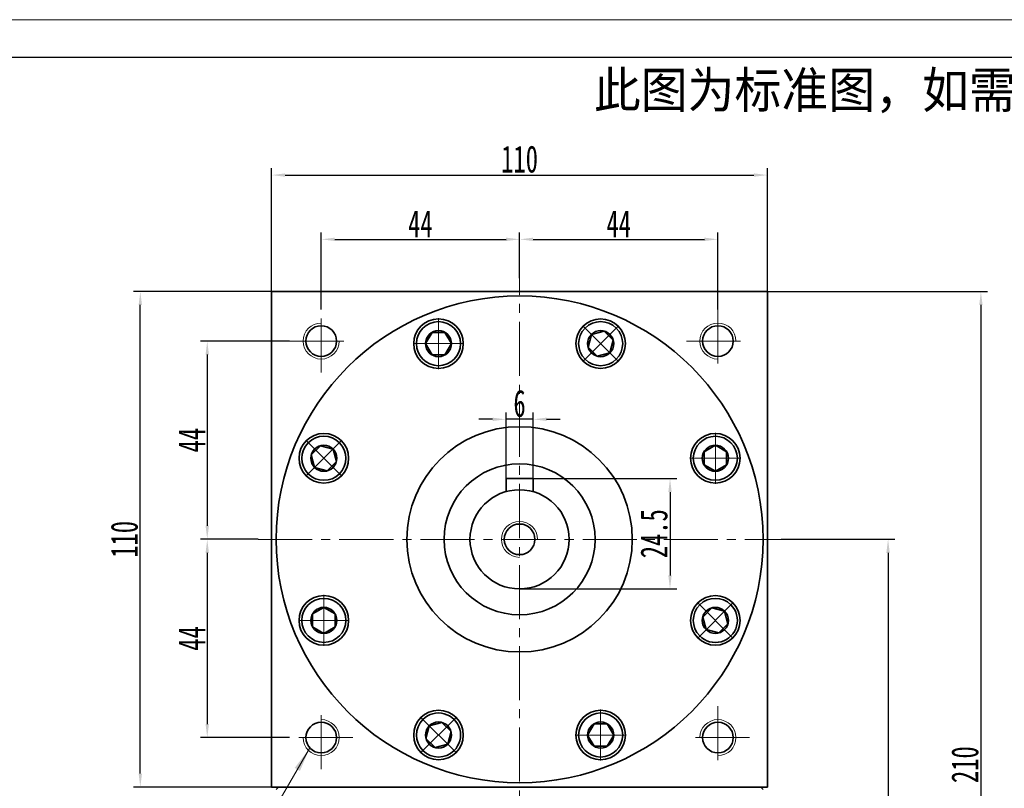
# Model space of a CAD drawing. Header units: millimetres. Extents: x 3 to 708, y 73 to 569.
# Tile 5 of 6: x 339 to 557, y 399 to 569. Entities that reach past the tile are written whole.
import ezdxf

# ---------------------------------------------------------------- set-up
doc = ezdxf.new("R2010")
doc.units = ezdxf.units.MM
doc.set_wipeout_variables(frame=1)
doc.header["$PDSIZE"] = -5
doc.linetypes.add('点画线', pattern=[18, 12, -2, 2, -2])
doc.layers.get('0').update_dxf_attribs({"lineweight": 35})
doc.layers.add('6文字层', color=3, linetype='Continuous')
for name, color, linetype, lineweight in [('中心线层', 1, '点画线', 18), ('图框_外框线', 7, 'Continuous', 18), ('尺寸线层', 3, 'Continuous', 18), ('粗实线层', 7, 'Continuous', 35)]:
    doc.layers.add(name, color=color, linetype=linetype, lineweight=lineweight)
doc.styles.add('标准', font='txt', dxfattribs={"width": 0.667})
doc.dimstyles.new('a4-1-1', dxfattribs={"dimtxt": 3, "dimasz": 3, "dimexe": 1.5, "dimexo": 0, "dimgap": 0.5, "dimtad": 1, "dimdec": 3, "dimdsep": 46, "dimtxsty": '标准', "dimblk": '_CAXARROW', "dimcen": 0, "dimdle": 4, "dimazin": 2, "dimtfac": 0.707107, "dimtdec": 3, "dimtix": 1, "dimtmove": 2, "dimatfit": 3, "dimfxl": 0, "dimfrac": 2, "dimtolj": 1, "dimtzin": 0, "dimarcsym": 0})

# ---------------------------------------------------------------- blocks, each defined once
blk = doc.blocks.new('_CAXARROW')
blk.add_hatch(color=0).paths.add_polyline_path([(0, 0), (-1, 0.125), (-1, -0.125)], flags=0)
blk = doc.blocks.new('*X13')
at = {"layer": 'Defpoints', "color": 0}
for p in [(504.58, 534.79), (394.58, 508.96), (504.58, 508.96)]:
    blk.add_point(p, dxfattribs=at)
at = {"layer": '尺寸线层', "color": 0, "linetype": 'Continuous', "lineweight": -2}
for p, q in [((394.58, 508.96), (394.58, 536.29)), ((504.58, 508.96), (504.58, 536.29)), ((397.58, 534.79), (501.58, 534.79))]:
    blk.add_line(p, q, dxfattribs=at)
at = {"layer": '尺寸线层', "color": 0, "lineweight": -2, "xscale": 3, "yscale": 3, "zscale": 3, "rotation": 180}
blk.add_blockref('_CAXARROW', (394.58, 534.79), dxfattribs=at)
at = {"layer": '尺寸线层', "color": 0, "lineweight": -2, "xscale": 3, "yscale": 3, "zscale": 3}
blk.add_blockref('_CAXARROW', (504.58, 534.79), dxfattribs=at)
at = {"layer": '尺寸线层', "color": 0, "insert": (449.58, 538.31), "char_height": 6, "attachment_point": 5, "style": '标准'}
blk.add_mtext('\\A1;110', dxfattribs=at)
blk = doc.blocks.new('*X14')
at = {"layer": 'Defpoints', "color": 0}
for p in [(365.45, 508.96), (394.58, 508.96), (394.58, 398.96)]:
    blk.add_point(p, dxfattribs=at)
at = {"layer": '尺寸线层', "color": 0, "linetype": 'Continuous', "lineweight": -2}
for p, q in [((394.58, 508.96), (363.95, 508.96)), ((365.45, 401.96), (365.45, 505.96)), ((394.58, 398.96), (363.95, 398.96))]:
    blk.add_line(p, q, dxfattribs=at)
at = {"layer": '尺寸线层', "color": 0, "lineweight": -2, "xscale": 3, "yscale": 3, "zscale": 3}
for p, rotation in [((365.45, 508.96), 90), ((365.45, 398.96), 270)]:
    blk.add_blockref('_CAXARROW', p, dxfattribs=dict(at, rotation=rotation))
at = {"layer": '尺寸线层', "color": 0, "insert": (361.93, 453.96), "char_height": 6, "attachment_point": 5, "rotation": 90, "style": '标准'}
blk.add_mtext('\\A1;110', dxfattribs=at)
blk = doc.blocks.new('*X15')
at = {"layer": 'Defpoints', "color": 0}
for p in [(398.58, 497.96), (380.3, 453.96), (391.58, 453.96)]:
    blk.add_point(p, dxfattribs=at)
at = {"layer": '尺寸线层', "color": 0, "linetype": 'Continuous', "lineweight": -2}
for p, q in [((398.58, 497.96), (378.8, 497.96)), ((380.3, 494.96), (380.3, 456.96)), ((391.58, 453.96), (378.8, 453.96))]:
    blk.add_line(p, q, dxfattribs=at)
at = {"layer": '尺寸线层', "color": 0, "lineweight": -2, "xscale": 3, "yscale": 3, "zscale": 3}
for p, rotation in [((380.3, 497.96), 90), ((380.3, 453.96), 270)]:
    blk.add_blockref('_CAXARROW', p, dxfattribs=dict(at, rotation=rotation))
at = {"layer": '尺寸线层', "color": 0, "insert": (376.84, 475.96), "char_height": 6, "attachment_point": 5, "rotation": 90, "style": '标准'}
blk.add_mtext('\\A1;44', dxfattribs=at)
blk = doc.blocks.new('*X16')
at = {"layer": 'Defpoints', "color": 0}
for p in [(391.58, 453.96), (380.3, 409.96), (398.58, 409.96)]:
    blk.add_point(p, dxfattribs=at)
at = {"layer": '尺寸线层', "color": 0, "linetype": 'Continuous', "lineweight": -2}
for p, q in [((391.58, 453.96), (378.8, 453.96)), ((380.3, 450.96), (380.3, 412.96)), ((398.58, 409.96), (378.8, 409.96))]:
    blk.add_line(p, q, dxfattribs=at)
at = {"layer": '尺寸线层', "color": 0, "lineweight": -2, "xscale": 3, "yscale": 3, "zscale": 3}
for p, rotation in [((380.3, 453.96), 90), ((380.3, 409.96), 270)]:
    blk.add_blockref('_CAXARROW', p, dxfattribs=dict(at, rotation=rotation))
at = {"layer": '尺寸线层', "color": 0, "insert": (376.84, 431.96), "char_height": 6, "attachment_point": 5, "rotation": 90, "style": '标准'}
blk.add_mtext('\\A1;44', dxfattribs=at)
blk = doc.blocks.new('*X17')
at = {"layer": 'Defpoints', "color": 0}
for p in [(449.58, 520.53), (449.58, 511.95), (405.58, 504.96)]:
    blk.add_point(p, dxfattribs=at)
at = {"layer": '尺寸线层', "color": 0, "linetype": 'Continuous', "lineweight": -2}
for p, q in [((405.58, 504.96), (405.58, 522.03)), ((449.58, 511.95), (449.58, 522.03)), ((408.58, 520.53), (446.58, 520.53))]:
    blk.add_line(p, q, dxfattribs=at)
at = {"layer": '尺寸线层', "color": 0, "lineweight": -2, "xscale": 3, "yscale": 3, "zscale": 3, "rotation": 180}
blk.add_blockref('_CAXARROW', (405.58, 520.53), dxfattribs=at)
at = {"layer": '尺寸线层', "color": 0, "lineweight": -2, "xscale": 3, "yscale": 3, "zscale": 3}
blk.add_blockref('_CAXARROW', (449.58, 520.53), dxfattribs=at)
at = {"layer": '尺寸线层', "color": 0, "insert": (427.58, 524), "char_height": 6, "attachment_point": 5, "style": '标准'}
blk.add_mtext('\\A1;44', dxfattribs=at)
blk = doc.blocks.new('*X18')
at = {"layer": 'Defpoints', "color": 0}
for p in [(493.58, 520.53), (449.58, 511.95), (493.58, 504.96)]:
    blk.add_point(p, dxfattribs=at)
at = {"layer": '尺寸线层', "color": 0, "linetype": 'Continuous', "lineweight": -2}
for p, q in [((449.58, 511.95), (449.58, 522.03)), ((493.58, 504.96), (493.58, 522.03)), ((452.58, 520.53), (490.58, 520.53))]:
    blk.add_line(p, q, dxfattribs=at)
at = {"layer": '尺寸线层', "color": 0, "lineweight": -2, "xscale": 3, "yscale": 3, "zscale": 3, "rotation": 180}
blk.add_blockref('_CAXARROW', (449.58, 520.53), dxfattribs=at)
at = {"layer": '尺寸线层', "color": 0, "lineweight": -2, "xscale": 3, "yscale": 3, "zscale": 3}
blk.add_blockref('_CAXARROW', (493.58, 520.53), dxfattribs=at)
at = {"layer": '尺寸线层', "color": 0, "insert": (471.58, 524), "char_height": 6, "attachment_point": 5, "style": '标准'}
blk.add_mtext('\\A1;44', dxfattribs=at)
blk = doc.blocks.new('*X19')
at = {"layer": 'Defpoints', "color": 0}
for p in [(507.58, 453.96), (459.58, 298.96), (531.32, 298.96)]:
    blk.add_point(p, dxfattribs=at)
at = {"layer": '尺寸线层', "color": 0, "linetype": 'Continuous', "lineweight": -2}
for p, q in [((507.58, 453.96), (532.82, 453.96)), ((531.32, 450.96), (531.32, 301.96)), ((459.58, 298.96), (532.82, 298.96))]:
    blk.add_line(p, q, dxfattribs=at)
at = {"layer": '尺寸线层', "color": 0, "lineweight": -2, "xscale": 3, "yscale": 3, "zscale": 3}
for p, rotation in [((531.32, 453.96), 90), ((531.32, 298.96), 270)]:
    blk.add_blockref('_CAXARROW', p, dxfattribs=dict(at, rotation=rotation))
at = {"layer": '尺寸线层', "color": 0, "insert": (527.8, 376.46), "char_height": 6, "attachment_point": 5, "rotation": 90, "style": '标准'}
blk.add_mtext('\\A1;155', dxfattribs=at)
blk = doc.blocks.new('*X20')
at = {"layer": 'Defpoints', "color": 0}
for p in [(504.58, 508.96), (459.58, 298.96), (551.91, 298.96)]:
    blk.add_point(p, dxfattribs=at)
at = {"layer": '尺寸线层', "color": 0, "linetype": 'Continuous', "lineweight": -2}
for p, q in [((504.58, 508.96), (553.41, 508.96)), ((551.91, 505.96), (551.91, 301.96)), ((459.58, 298.96), (553.41, 298.96))]:
    blk.add_line(p, q, dxfattribs=at)
at = {"layer": '尺寸线层', "color": 0, "lineweight": -2, "xscale": 3, "yscale": 3, "zscale": 3}
for p, rotation in [((551.91, 508.96), 90), ((551.91, 298.96), 270)]:
    blk.add_blockref('_CAXARROW', p, dxfattribs=dict(at, rotation=rotation))
at = {"layer": '尺寸线层', "color": 0, "insert": (548.39, 403.96), "char_height": 6, "attachment_point": 5, "rotation": 90, "style": '标准'}
blk.add_mtext('\\A1;210', dxfattribs=at)
blk = doc.blocks.new('*X21')
at = {"layer": '中心线层', "linetype": '点画线', "lineweight": 18}
for p, q in [((0, -5.64), (0, 5.64)), ((-5.64, 0), (5.64, 0))]:
    blk.add_line(p, q, dxfattribs=at)
at = {"layer": '粗实线层'}
for p, q in [((-2.89, 0), (-1.44, 2.5)), ((-1.44, 2.5), (1.44, 2.5)), ((2.89, 0), (1.44, 2.5)), ((2.89, 0), (1.44, 2.5)), ((-2.89, 0), (-1.44, -2.5)), ((2.89, 0), (1.44, -2.5)), ((-1.44, -2.5), (1.44, -2.5))]:
    blk.add_line(p, q, dxfattribs=at)
blk.add_circle((0, 0), 2.89, dxfattribs=at)
for start, end in [(0, 180), (180, 360)]:
    blk.add_arc((0, 0), 4.89, start, end, dxfattribs=at)
blk = doc.blocks.new('*X22')
at = {"layer": 'Defpoints', "color": 0}
for p in [(452.58, 467.46), (449.58, 442.96), (482.95, 442.96)]:
    blk.add_point(p, dxfattribs=at)
at = {"layer": '尺寸线层', "color": 0, "linetype": 'Continuous', "lineweight": -2}
for p, q in [((452.58, 467.46), (484.45, 467.46)), ((482.95, 464.46), (482.95, 445.96)), ((449.58, 442.96), (484.45, 442.96))]:
    blk.add_line(p, q, dxfattribs=at)
at = {"layer": '尺寸线层', "color": 0, "lineweight": -2, "xscale": 3, "yscale": 3, "zscale": 3}
for p, rotation in [((482.95, 467.46), 90), ((482.95, 442.96), 270)]:
    blk.add_blockref('_CAXARROW', p, dxfattribs=dict(at, rotation=rotation))
at = {"layer": '尺寸线层', "color": 0, "insert": (479.43, 455.21), "char_height": 6, "attachment_point": 5, "rotation": 90, "style": '标准'}
blk.add_mtext('\\A1;24.5', dxfattribs=at)
blk = doc.blocks.new('*X23')
at = {"layer": 'Defpoints', "color": 0}
for p in [(446.58, 480.59), (446.58, 467.46), (452.58, 467.46)]:
    blk.add_point(p, dxfattribs=at)
at = {"layer": '尺寸线层', "color": 0, "linetype": 'Continuous', "lineweight": -2}
for p, q in [((443.58, 480.59), (440.58, 480.59)), ((446.58, 467.46), (446.58, 482.09)), ((452.58, 480.59), (446.58, 480.59)), ((452.58, 467.46), (452.58, 482.09)), ((455.58, 480.59), (458.58, 480.59))]:
    blk.add_line(p, q, dxfattribs=at)
at = {"layer": '尺寸线层', "color": 0, "lineweight": -2, "xscale": 3, "yscale": 3, "zscale": 3}
blk.add_blockref('_CAXARROW', (446.58, 480.59), dxfattribs=at)
at = {"layer": '尺寸线层', "color": 0, "lineweight": -2, "xscale": 3, "yscale": 3, "zscale": 3, "rotation": 180}
blk.add_blockref('_CAXARROW', (452.58, 480.59), dxfattribs=at)
at = {"layer": '尺寸线层', "color": 0, "insert": (449.58, 484.09), "char_height": 6, "attachment_point": 5, "style": '标准'}
blk.add_mtext('\\A1;6', dxfattribs=at)
blk = doc.blocks.new('*X42')
at = {"layer": '尺寸线层', "linetype": 'Continuous'}
blk.add_hatch(color=0, dxfattribs=at).paths.add_polyline_path([(26.13, 35.68), (24, 30.67), (22.84, 31.35)], flags=0)
at = {"layer": '尺寸线层', "color": 0, "linetype": 'Continuous'}
blk.add_line((26.13, 35.68), (5.4, 0), dxfattribs=at)
at = {"layer": '尺寸线层', "color": 0}
for p, q in [((0, 12.11), (-21.83, 12.11)), ((0, 0), (0, 12.11)), ((0, 0), (-21.83, 0)), ((5.4, 0), (0, 0))]:
    blk.add_line(p, q, dxfattribs=at)
at = {"layer": '尺寸线层', "color": 0, "insert": (-2.7, 1.08), "char_height": 5.4, "width": 36.2438, "attachment_point": 9, "line_spacing_factor": 1.15057, "style": '标准'}
blk.add_mtext('\\T1.1;4-M8x16\\P6个面', dxfattribs=at)
blk = doc.blocks.new('提示字样')
at = {"layer": '6文字层', "insert": (1.21, 11.52), "char_height": 10, "width": 317.6795, "attachment_point": 1}
blk.add_mtext('{\\C1;此图为标准图，如需改动尺寸请联系销售经理。}', dxfattribs=at)

msp = doc.modelspace()

# ---------------------------------------------------------------- linework, layer by layer
at = {"layer": '中心线层'}
for p, q in [((449.5833, 292.239), (449.5833, 511.954)), ((405.5833, 490.9588), (405.5833, 504.9588)), ((493.5833, 504.9588), (493.5833, 490.9588)), ((398.5833, 497.9588), (412.5833, 497.9588)), ((486.5833, 497.9588), (500.5833, 497.9588)), ((391.5833, 453.9588), (507.5833, 453.9588)), ((405.5833, 402.9588), (405.5833, 416.9588)), ((493.5833, 416.9588), (493.5833, 402.9588)), ((412.5833, 409.9588), (398.5833, 409.9588)), ((500.5833, 409.9588), (486.5833, 409.9588))]:
    msp.add_line(p, q, dxfattribs=at)
at = {"layer": '粗实线层'}
for p, q in [((452.5833, 467.4588), (446.5833, 467.4588)), ((446.5833, 467.4588), (446.5833, 464.5419)), ((452.5833, 467.4588), (452.5833, 464.5419)), ((396.0833, 398.9588), (395.5833, 398.4588)), ((503.0833, 398.9588), (503.5833, 398.4588))]:
    msp.add_line(p, q, dxfattribs=at)
for points in [[(394.5833, 398.9588), (394.5833, 508.9588)], [(394.5833, 508.3588), (394.5833, 508.9588), (504.5833, 508.9588), (504.5833, 508.3588)], [(504.5833, 398.9588), (504.5833, 508.9588)], [(504.5833, 398.9588), (394.5833, 398.9588)]]:
    msp.add_lwpolyline(points, dxfattribs=at)
for centre, radius in [((449.5833, 453.9588), 54), ((431.5972, 497.3812), 5.5), ((467.5694, 497.3812), 5.5), ((405.5833, 497.9588), 3.4), ((493.5833, 497.9588), 3.4), ((449.5833, 453.9588), 25), ((406.1609, 471.945), 5.5), ((493.0056, 471.945), 5.5), ((449.5833, 453.9588), 16.75), ((449.5833, 453.9588), 11), ((449.5833, 453.9588), 3.4), ((406.1609, 435.9727), 5.5), ((493.0056, 435.9727), 5.5), ((431.5972, 410.5365), 5.5), ((467.5694, 410.5365), 5.5), ((405.5833, 409.9588), 3.4), ((493.5833, 409.9588), 3.4)]:
    msp.add_circle(centre, radius, dxfattribs=at)
at = {"layer": '粗实线层', "lineweight": 18}
for centre, start, end in [((405.5833, 497.9588), 90, 360), ((493.5833, 497.9588), 0, 270), ((449.5833, 453.9588), 0, 270), ((405.5833, 409.9588), 180, 90), ((493.5833, 409.9588), 270, 180)]:
    msp.add_arc(centre, 4, start, end, dxfattribs=at)

# ---------------------------------------------------------------- block references
at = {"layer": '尺寸线层'}
msp.add_blockref('*X42', (376.8671, 371.893), dxfattribs=at)
at = {"layer": '粗实线层', "xscale": 0.8, "yscale": 0.8, "zscale": 0.8}
msp.add_blockref('提示字样', (465.0832, 548.4634), dxfattribs=at)

# ---------------------------------------------------------------- dimensions: what is measured, and where the dimension line sits
at = {"layer": '尺寸线层'}
for base, p1, p2, picture, middle in [((504.5833, 534.7889), (394.5833, 508.9588), (504.5833, 508.9588), '*X13', (449.5833, 538.306)), ((449.5833, 520.5329), (405.5833, 504.9588), (449.5833, 511.954), '*X17', (427.5833, 523.9986)), ((493.5833, 520.5329), (449.5833, 511.954), (493.5833, 504.9588), '*X18', (471.5833, 523.9986)), ((446.5833, 480.5922), (452.5833, 467.4588), (446.5833, 467.4588), '*X23', (449.5833, 484.0922))]:
    dim = msp.add_linear_dim(base=base, p1=p1, p2=p2, dimstyle='a4-1-1', override={"dimtxt": 6, "dimsah": 1, "dimtfill": 1, "dimtzin": 0}, dxfattribs=at)
    dim.commit()
    dim.dimension.update_dxf_attribs({"geometry": picture, "text_midpoint": middle})
for base, p1, p2, angle, picture, middle in [((365.4521, 508.9588), (394.5833, 398.9588), (394.5833, 508.9588), 90, '*X14', (361.935, 453.9588)), ((551.9079, 298.9588), (504.5833, 508.9588), (459.5833, 298.9588), 270, '*X20', (548.3907, 403.9588)), ((380.3021, 453.9588), (398.5833, 497.9588), (391.5833, 453.9588), 270, '*X15', (376.8364, 475.9588)), ((482.952, 442.9588), (452.5833, 467.4588), (449.5833, 442.9588), 270, '*X22', (479.4349, 455.2088)), ((380.3021, 409.9588), (391.5833, 453.9588), (398.5833, 409.9588), 270, '*X16', (376.8364, 431.9588)), ((531.3171, 298.9588), (507.5833, 453.9588), (459.5833, 298.9588), 270, '*X19', (527.7999, 376.4588))]:
    dim = msp.add_linear_dim(base=base, p1=p1, p2=p2, angle=angle, dimstyle='a4-1-1', override={"dimtxt": 6, "dimsah": 1, "dimtfill": 1, "dimtzin": 0}, dxfattribs=at)
    dim.commit()
    dim.dimension.update_dxf_attribs({"geometry": picture, "text_midpoint": middle})

# ---------------------------------------------------------------- next in the draw order: wipeouts: each hides what was drawn before it
for points in [[(436.4872, 497.3812), (436.4871, 497.4087), (436.4869, 497.4361), (436.4865, 497.4636), (436.4859, 497.4911), (436.4852, 497.5185), (436.4844, 497.546), (436.4834, 497.5735), (436.4822, 497.6009), (436.4809, 497.6284), (436.4794, 497.6558), (436.4778, 497.6832), (436.4761, 497.7107), (436.4741, 497.7381), (436.472, 497.7655), (436.4698, 497.7928), (436.4674, 497.8202), (436.4649, 497.8476), (436.4622, 497.8749), (436.4593, 497.9022), (436.4563, 497.9296), (436.4532, 497.9569), (436.4498, 497.9841), (436.4464, 498.0114), (436.4428, 498.0386), (436.439, 498.0658), (436.4351, 498.093), (436.431, 498.1202), (436.4268, 498.1474), (436.4224, 498.1745), (436.4179, 498.2016), (436.4179, 498.2016), (436.3743, 498.4259), (436.3202, 498.648), (436.2559, 498.8673), (436.1813, 499.0833), (436.0968, 499.2957), (436.0024, 499.5038), (435.8985, 499.7073), (435.7851, 499.9058), (435.6625, 500.0987), (435.5311, 500.2857), (435.3911, 500.4663), (435.2428, 500.6402), (435.0866, 500.807), (434.9227, 500.9663), (434.7516, 501.1178), (434.5735, 501.2611), (434.389, 501.3959), (434.1984, 501.5219), (434.002, 501.639), (433.8005, 501.7467), (433.5941, 501.8449), (433.3834, 501.9333), (433.1687, 502.0118), (432.9506, 502.0801), (432.7296, 502.1383), (432.5061, 502.186), (432.2806, 502.2232), (432.0536, 502.2498), (431.8256, 502.2658), (431.5972, 502.2712), (431.5972, 502.2712), (431.3687, 502.2658), (431.1407, 502.2498), (430.9137, 502.2232), (430.6882, 502.186), (430.4647, 502.1383), (430.2437, 502.0801), (430.0256, 502.0118), (429.811, 501.9333), (429.6002, 501.8449), (429.3939, 501.7467), (429.1923, 501.639), (428.996, 501.5219), (428.8053, 501.3959), (428.6208, 501.2611), (428.4428, 501.1178), (428.2716, 500.9663), (428.1078, 500.807), (427.9515, 500.6402), (427.8032, 500.4663), (427.6632, 500.2857), (427.5318, 500.0987), (427.4093, 499.9058), (427.2959, 499.7073), (427.1919, 499.5038), (427.0975, 499.2957), (427.013, 499.0833), (426.9385, 498.8673), (426.8741, 498.648), (426.8201, 498.4259), (426.7765, 498.2016), (426.7765, 498.2016), (426.7719, 498.1745), (426.7676, 498.1474), (426.7633, 498.1202), (426.7593, 498.093), (426.7553, 498.0658), (426.7516, 498.0386), (426.7479, 498.0114), (426.7445, 497.9841), (426.7412, 497.9569), (426.738, 497.9296), (426.735, 497.9022), (426.7322, 497.8749), (426.7295, 497.8476), (426.7269, 497.8202), (426.7245, 497.7928), (426.7223, 497.7655), (426.7202, 497.7381), (426.7183, 497.7107), (426.7165, 497.6832), (426.7149, 497.6558), (426.7134, 497.6284), (426.7121, 497.6009), (426.7109, 497.5735), (426.7099, 497.546), (426.7091, 497.5185), (426.7084, 497.4911), (426.7079, 497.4636), (426.7075, 497.4361), (426.7072, 497.4087), (426.7072, 497.3812), (426.7072, 497.3812), (426.7139, 497.1253), (426.734, 496.87), (426.7674, 496.6162), (426.814, 496.3645), (426.8738, 496.1156), (426.9465, 495.8701), (427.032, 495.6288), (427.1299, 495.3922), (427.2401, 495.1612), (427.3623, 494.9362), (427.4961, 494.7179), (427.6411, 494.5069), (427.7969, 494.3038), (427.9632, 494.1091), (428.1394, 493.9234), (428.3251, 493.7472), (428.5198, 493.5809), (428.7229, 493.4251), (428.9339, 493.2801), (429.1522, 493.1463), (429.3771, 493.0242), (429.6082, 492.9139), (429.8447, 492.816), (430.0861, 492.7305), (430.3315, 492.6578), (430.5805, 492.598), (430.8322, 492.5514), (431.086, 492.518), (431.3412, 492.4979), (431.5972, 492.4912), (431.5972, 492.4912), (431.8531, 492.4979), (432.1083, 492.518), (432.3621, 492.5514), (432.6139, 492.598), (432.8628, 492.6578), (433.1083, 492.7305), (433.3496, 492.816), (433.5861, 492.9139), (433.8172, 493.0242), (434.0422, 493.1463), (434.2604, 493.2801), (434.4714, 493.4251), (434.6745, 493.5809), (434.8692, 493.7472), (435.0549, 493.9234), (435.2311, 494.1091), (435.3974, 494.3038), (435.5533, 494.5069), (435.6983, 494.7179), (435.832, 494.9362), (435.9542, 495.1612), (436.0644, 495.3922), (436.1624, 495.6288), (436.2478, 495.8701), (436.3205, 496.1156), (436.3803, 496.3645), (436.427, 496.6162), (436.4604, 496.87), (436.4805, 497.1253)], [(471.0272, 493.9234), (471.0465, 493.9429), (471.0658, 493.9625), (471.085, 493.9822), (471.104, 494.002), (471.1229, 494.0219), (471.1417, 494.0419), (471.1605, 494.0621), (471.179, 494.0823), (471.1975, 494.1026), (471.2159, 494.1231), (471.2341, 494.1436), (471.2523, 494.1643), (471.2703, 494.185), (471.2882, 494.2058), (471.306, 494.2268), (471.3236, 494.2478), (471.3412, 494.269), (471.3586, 494.2902), (471.3759, 494.3116), (471.3931, 494.333), (471.4102, 494.3545), (471.4271, 494.3762), (471.4439, 494.3979), (471.4606, 494.4197), (471.4772, 494.4416), (471.4937, 494.4636), (471.51, 494.4857), (471.5262, 494.5079), (471.5423, 494.5302), (471.5583, 494.5526), (471.5583, 494.5526), (471.6861, 494.742), (471.8049, 494.9372), (471.9144, 495.1378), (472.0145, 495.3433), (472.1049, 495.5532), (472.1853, 495.7671), (472.2557, 495.9845), (472.3159, 496.205), (472.3656, 496.4281), (472.4049, 496.6532), (472.4337, 496.88), (472.4518, 497.1078), (472.4592, 497.3362), (472.456, 497.5647), (472.442, 497.7928), (472.4175, 498.0201), (472.3823, 498.2459), (472.3367, 498.4698), (472.2806, 498.6914), (472.2143, 498.9101), (472.1377, 499.1254), (472.0513, 499.337), (471.955, 499.5443), (471.8491, 499.7468), (471.7339, 499.9442), (471.6096, 500.136), (471.4765, 500.3217), (471.3348, 500.5011), (471.1849, 500.6736), (471.0272, 500.8389), (471.0272, 500.8389), (470.8618, 500.9967), (470.6893, 501.1466), (470.51, 501.2883), (470.3242, 501.4214), (470.1324, 501.5457), (469.935, 501.6609), (469.7325, 501.7668), (469.5252, 501.863), (469.3137, 501.9495), (469.0983, 502.026), (468.8796, 502.0924), (468.658, 502.1485), (468.4341, 502.1941), (468.2083, 502.2293), (467.9811, 502.2538), (467.7529, 502.2677), (467.5244, 502.271), (467.296, 502.2635), (467.0682, 502.2454), (466.8415, 502.2167), (466.6163, 502.1774), (466.3933, 502.1276), (466.1728, 502.0675), (465.9553, 501.9971), (465.7414, 501.9167), (465.5315, 501.8263), (465.326, 501.7262), (465.1255, 501.6167), (464.9302, 501.4978), (464.7408, 501.37), (464.7408, 501.37), (464.7184, 501.3541), (464.6961, 501.338), (464.6739, 501.3218), (464.6518, 501.3055), (464.6298, 501.289), (464.6079, 501.2724), (464.5861, 501.2557), (464.5644, 501.2389), (464.5428, 501.222), (464.5212, 501.2049), (464.4998, 501.1877), (464.4784, 501.1704), (464.4572, 501.153), (464.4361, 501.1354), (464.415, 501.1178), (464.3941, 501.1), (464.3732, 501.0821), (464.3525, 501.064), (464.3318, 501.0459), (464.3113, 501.0277), (464.2909, 501.0093), (464.2705, 500.9908), (464.2503, 500.9722), (464.2302, 500.9535), (464.2101, 500.9347), (464.1902, 500.9158), (464.1704, 500.8967), (464.1507, 500.8776), (464.1311, 500.8583), (464.1117, 500.8389), (464.1117, 500.8389), (463.9354, 500.6532), (463.7692, 500.4586), (463.6133, 500.2555), (463.4683, 500.0445), (463.3345, 499.8262), (463.2124, 499.6012), (463.1022, 499.3701), (463.0042, 499.1336), (462.9187, 498.8923), (462.846, 498.6468), (462.7863, 498.3979), (462.7396, 498.1461), (462.7062, 497.8923), (462.6861, 497.6371), (462.6794, 497.3812), (462.6861, 497.1253), (462.7062, 496.87), (462.7396, 496.6162), (462.7863, 496.3645), (462.846, 496.1156), (462.9187, 495.8701), (463.0042, 495.6288), (463.1022, 495.3922), (463.2124, 495.1612), (463.3345, 494.9362), (463.4683, 494.7179), (463.6133, 494.5069), (463.7692, 494.3038), (463.9354, 494.1091), (464.1117, 493.9234), (464.1117, 493.9234), (464.2974, 493.7472), (464.492, 493.5809), (464.6951, 493.4251), (464.9061, 493.2801), (465.1244, 493.1463), (465.3494, 493.0242), (465.5805, 492.9139), (465.817, 492.816), (466.0583, 492.7305), (466.3038, 492.6578), (466.5527, 492.598), (466.8044, 492.5514), (467.0583, 492.518), (467.3135, 492.4979), (467.5694, 492.4912), (467.8253, 492.4979), (468.0805, 492.518), (468.3344, 492.5514), (468.5861, 492.598), (468.835, 492.6578), (469.0805, 492.7305), (469.3218, 492.816), (469.5583, 492.9139), (469.7894, 493.0242), (470.0144, 493.1463), (470.2327, 493.2801), (470.4437, 493.4251), (470.6468, 493.5809), (470.8415, 493.7472)], [(409.6187, 475.4027), (409.5992, 475.4221), (409.5796, 475.4414), (409.5599, 475.4605), (409.5401, 475.4796), (409.5202, 475.4985), (409.5002, 475.5173), (409.4801, 475.536), (409.4598, 475.5546), (409.4395, 475.5731), (409.4191, 475.5914), (409.3985, 475.6097), (409.3779, 475.6278), (409.3571, 475.6459), (409.3363, 475.6638), (409.3153, 475.6815), (409.2943, 475.6992), (409.2731, 475.7167), (409.2519, 475.7342), (409.2306, 475.7515), (409.2091, 475.7687), (409.1876, 475.7857), (409.166, 475.8027), (409.1442, 475.8195), (409.1224, 475.8362), (409.1005, 475.8528), (409.0785, 475.8692), (409.0564, 475.8856), (409.0342, 475.9018), (409.0119, 475.9179), (408.9896, 475.9338), (408.9896, 475.9338), (408.8001, 476.0616), (408.6049, 476.1804), (408.4043, 476.29), (408.1988, 476.3901), (407.9889, 476.4804), (407.775, 476.5609), (407.5576, 476.6313), (407.3371, 476.6914), (407.114, 476.7412), (406.8889, 476.7805), (406.6622, 476.8092), (406.4343, 476.8273), (406.2059, 476.8348), (405.9774, 476.8315), (405.7493, 476.8176), (405.5221, 476.7931), (405.2962, 476.7579), (405.0723, 476.7122), (404.8507, 476.6562), (404.6321, 476.5898), (404.4167, 476.5133), (404.2052, 476.4268), (403.9979, 476.3305), (403.7953, 476.2247), (403.5979, 476.1095), (403.4062, 475.9852), (403.2204, 475.8521), (403.0411, 475.7104), (402.8685, 475.5605), (402.7032, 475.4027), (402.7032, 475.4027), (402.5454, 475.2374), (402.3955, 475.0649), (402.2539, 474.8855), (402.1207, 474.6997), (401.9964, 474.508), (401.8812, 474.3106), (401.7754, 474.108), (401.6791, 473.9008), (401.5926, 473.6892), (401.5161, 473.4739), (401.4497, 473.2552), (401.3937, 473.0336), (401.348, 472.8097), (401.3129, 472.5838), (401.2883, 472.3566), (401.2744, 472.1285), (401.2712, 471.9), (401.2786, 471.6716), (401.2967, 471.4437), (401.3254, 471.217), (401.3647, 470.9919), (401.4145, 470.7688), (401.4746, 470.5483), (401.545, 470.3309), (401.6255, 470.117), (401.7158, 469.9071), (401.8159, 469.7016), (401.9255, 469.501), (402.0443, 469.3058), (402.1721, 469.1163), (402.1721, 469.1163), (402.1881, 469.094), (402.2041, 469.0717), (402.2203, 469.0495), (402.2367, 469.0274), (402.2531, 469.0054), (402.2697, 468.9835), (402.2864, 468.9617), (402.3032, 468.9399), (402.3202, 468.9183), (402.3372, 468.8968), (402.3544, 468.8754), (402.3717, 468.854), (402.3892, 468.8328), (402.4067, 468.8116), (402.4244, 468.7906), (402.4422, 468.7696), (402.4601, 468.7488), (402.4781, 468.728), (402.4962, 468.7074), (402.5145, 468.6869), (402.5328, 468.6664), (402.5513, 468.6461), (402.5699, 468.6259), (402.5886, 468.6057), (402.6074, 468.5857), (402.6264, 468.5658), (402.6454, 468.546), (402.6646, 468.5263), (402.6838, 468.5067), (402.7032, 468.4872), (402.7032, 468.4872), (402.8889, 468.311), (403.0836, 468.1447), (403.2867, 467.9889), (403.4977, 467.8439), (403.7159, 467.7101), (403.9409, 467.5879), (404.172, 467.4777), (404.4085, 467.3798), (404.6499, 467.2943), (404.8953, 467.2216), (405.1443, 467.1618), (405.396, 467.1152), (405.6498, 467.0818), (405.905, 467.0617), (406.1609, 467.055), (406.4169, 467.0617), (406.6721, 467.0818), (406.9259, 467.1152), (407.1776, 467.1618), (407.4266, 467.2216), (407.672, 467.2943), (407.9134, 467.3798), (408.1499, 467.4777), (408.381, 467.5879), (408.6059, 467.7101), (408.8242, 467.8439), (409.0352, 467.9889), (409.2383, 468.1447), (409.433, 468.311), (409.6187, 468.4872), (409.6187, 468.4872), (409.7949, 468.6729), (409.9612, 468.8676), (410.117, 469.0707), (410.262, 469.2817), (410.3958, 469.5), (410.518, 469.725), (410.6282, 469.956), (410.7262, 470.1925), (410.8116, 470.4339), (410.8843, 470.6793), (410.9441, 470.9283), (410.9907, 471.18), (411.0242, 471.4338), (411.0442, 471.689), (411.0509, 471.945), (411.0442, 472.2009), (411.0242, 472.4561), (410.9907, 472.7099), (410.9441, 472.9617), (410.8843, 473.2106), (410.8116, 473.4561), (410.7262, 473.6974), (410.6282, 473.9339), (410.518, 474.165), (410.3958, 474.39), (410.262, 474.6083), (410.117, 474.8192), (409.9612, 475.0223), (409.7949, 475.217)], [(493.0056, 467.055), (493.0331, 467.055), (493.0606, 467.0553), (493.088, 467.0557), (493.1155, 467.0562), (493.143, 467.0569), (493.1705, 467.0577), (493.1979, 467.0587), (493.2254, 467.0599), (493.2528, 467.0612), (493.2802, 467.0627), (493.3077, 467.0643), (493.3351, 467.0661), (493.3625, 467.068), (493.3899, 467.0701), (493.4173, 467.0723), (493.4447, 467.0747), (493.472, 467.0773), (493.4994, 467.08), (493.5267, 467.0828), (493.554, 467.0858), (493.5813, 467.089), (493.6086, 467.0923), (493.6358, 467.0957), (493.6631, 467.0994), (493.6903, 467.1031), (493.7175, 467.1071), (493.7446, 467.1111), (493.7718, 467.1154), (493.7989, 467.1197), (493.826, 467.1243), (493.826, 467.1243), (494.0504, 467.1679), (494.2724, 467.2219), (494.4917, 467.2863), (494.7078, 467.3608), (494.9201, 467.4453), (495.1283, 467.5397), (495.3318, 467.6437), (495.5302, 467.7571), (495.7231, 467.8796), (495.9101, 468.011), (496.0907, 468.151), (496.2646, 468.2993), (496.4314, 468.4556), (496.5907, 468.6194), (496.7422, 468.7906), (496.8855, 468.9686), (497.0203, 469.1531), (497.1464, 469.3438), (497.2634, 469.5401), (497.3711, 469.7417), (497.4693, 469.948), (497.5577, 470.1588), (497.6362, 470.3734), (497.7046, 470.5915), (497.7627, 470.8125), (497.8104, 471.036), (497.8476, 471.2615), (497.8743, 471.4885), (497.8903, 471.7165), (497.8956, 471.945), (497.8956, 471.945), (497.8903, 472.1734), (497.8743, 472.4014), (497.8476, 472.6284), (497.8104, 472.8539), (497.7627, 473.0774), (497.7046, 473.2984), (497.6362, 473.5165), (497.5577, 473.7312), (497.4693, 473.9419), (497.3711, 474.1483), (497.2634, 474.3498), (497.1464, 474.5462), (497.0203, 474.7368), (496.8855, 474.9213), (496.7422, 475.0994), (496.5907, 475.2705), (496.4314, 475.4344), (496.2646, 475.5906), (496.0907, 475.7389), (495.9101, 475.8789), (495.7231, 476.0103), (495.5302, 476.1329), (495.3318, 476.2463), (495.1283, 476.3502), (494.9201, 476.4446), (494.7078, 476.5292), (494.4917, 476.6037), (494.2724, 476.668), (494.0504, 476.7221), (493.826, 476.7657), (493.826, 476.7657), (493.7989, 476.7702), (493.7718, 476.7746), (493.7446, 476.7788), (493.7175, 476.7829), (493.6903, 476.7868), (493.6631, 476.7906), (493.6358, 476.7942), (493.6086, 476.7977), (493.5813, 476.801), (493.554, 476.8041), (493.5267, 476.8071), (493.4994, 476.81), (493.472, 476.8127), (493.4447, 476.8152), (493.4173, 476.8176), (493.3899, 476.8198), (493.3625, 476.8219), (493.3351, 476.8239), (493.3077, 476.8256), (493.2802, 476.8273), (493.2528, 476.8287), (493.2254, 476.83), (493.1979, 476.8312), (493.1705, 476.8322), (493.143, 476.833), (493.1155, 476.8337), (493.088, 476.8343), (493.0606, 476.8347), (493.0331, 476.8349), (493.0056, 476.835), (493.0056, 476.835), (492.7497, 476.8283), (492.4945, 476.8082), (492.2407, 476.7748), (491.9889, 476.7281), (491.74, 476.6683), (491.4945, 476.5956), (491.2532, 476.5102), (491.0167, 476.4122), (490.7856, 476.302), (490.5606, 476.1798), (490.3423, 476.0461), (490.1314, 475.9011), (489.9282, 475.7452), (489.7336, 475.5789), (489.5479, 475.4027), (489.3716, 475.217), (489.2054, 475.0223), (489.0495, 474.8192), (488.9045, 474.6083), (488.7708, 474.39), (488.6486, 474.165), (488.5384, 473.9339), (488.4404, 473.6974), (488.355, 473.4561), (488.2822, 473.2106), (488.2225, 472.9617), (488.1758, 472.7099), (488.1424, 472.4561), (488.1223, 472.2009), (488.1156, 471.945), (488.1156, 471.945), (488.1223, 471.689), (488.1424, 471.4338), (488.1758, 471.18), (488.2225, 470.9283), (488.2822, 470.6793), (488.355, 470.4339), (488.4404, 470.1925), (488.5384, 469.956), (488.6486, 469.725), (488.7708, 469.5), (488.9045, 469.2817), (489.0495, 469.0707), (489.2054, 468.8676), (489.3716, 468.6729), (489.5479, 468.4872), (489.7336, 468.311), (489.9282, 468.1447), (490.1314, 467.9889), (490.3423, 467.8439), (490.5606, 467.7101), (490.7856, 467.5879), (491.0167, 467.4777), (491.2532, 467.3798), (491.4945, 467.2943), (491.74, 467.2216), (491.9889, 467.1618), (492.2407, 467.1152), (492.4945, 467.0818), (492.7497, 467.0617)], [(406.1609, 440.8627), (406.1335, 440.8626), (406.106, 440.8624), (406.0785, 440.862), (406.051, 440.8615), (406.0236, 440.8608), (405.9961, 440.8599), (405.9687, 440.8589), (405.9412, 440.8578), (405.9138, 440.8565), (405.8863, 440.855), (405.8589, 440.8534), (405.8315, 440.8516), (405.8041, 440.8497), (405.7767, 440.8476), (405.7493, 440.8454), (405.7219, 440.843), (405.6946, 440.8404), (405.6672, 440.8377), (405.6399, 440.8349), (405.6126, 440.8319), (405.5853, 440.8287), (405.558, 440.8254), (405.5307, 440.8219), (405.5035, 440.8183), (405.4763, 440.8146), (405.4491, 440.8106), (405.4219, 440.8066), (405.3948, 440.8023), (405.3676, 440.7979), (405.3405, 440.7934), (405.3405, 440.7934), (405.1162, 440.7498), (404.8941, 440.6958), (404.6748, 440.6314), (404.4588, 440.5569), (404.2465, 440.4724), (404.0383, 440.378), (403.8348, 440.274), (403.6364, 440.1606), (403.4434, 440.0381), (403.2565, 439.9067), (403.0758, 439.7667), (402.9019, 439.6184), (402.7351, 439.4621), (402.5758, 439.2983), (402.4244, 439.1271), (402.2811, 438.9491), (402.1462, 438.7645), (402.0202, 438.5739), (401.9032, 438.3776), (401.7955, 438.176), (401.6973, 437.9697), (401.6088, 437.7589), (401.5304, 437.5443), (401.462, 437.3262), (401.4039, 437.1052), (401.3562, 436.8817), (401.3189, 436.6562), (401.2923, 436.4292), (401.2763, 436.2012), (401.2709, 435.9727), (401.2709, 435.9727), (401.2763, 435.7442), (401.2923, 435.5163), (401.3189, 435.2893), (401.3562, 435.0638), (401.4039, 434.8403), (401.462, 434.6193), (401.5304, 434.4012), (401.6088, 434.1865), (401.6973, 433.9758), (401.7955, 433.7694), (401.9032, 433.5678), (402.0202, 433.3715), (402.1462, 433.1809), (402.2811, 432.9964), (402.4244, 432.8183), (402.5758, 432.6472), (402.7351, 432.4833), (402.9019, 432.3271), (403.0758, 432.1788), (403.2565, 432.0388), (403.4434, 431.9073), (403.6364, 431.7848), (403.8348, 431.6714), (404.0383, 431.5674), (404.2465, 431.4731), (404.4588, 431.3885), (404.6748, 431.314), (404.8941, 431.2497), (405.1162, 431.1956), (405.3405, 431.152), (405.3405, 431.152), (405.3676, 431.1475), (405.3948, 431.1431), (405.4219, 431.1389), (405.4491, 431.1348), (405.4763, 431.1309), (405.5035, 431.1271), (405.5307, 431.1235), (405.558, 431.12), (405.5853, 431.1167), (405.6126, 431.1136), (405.6399, 431.1106), (405.6672, 431.1077), (405.6946, 431.105), (405.7219, 431.1025), (405.7493, 431.1001), (405.7767, 431.0978), (405.8041, 431.0958), (405.8315, 431.0938), (405.8589, 431.0921), (405.8863, 431.0904), (405.9138, 431.089), (405.9412, 431.0877), (405.9687, 431.0865), (405.9961, 431.0855), (406.0236, 431.0847), (406.051, 431.084), (406.0785, 431.0834), (406.106, 431.083), (406.1335, 431.0828), (406.1609, 431.0827), (406.1609, 431.0827), (406.4169, 431.0894), (406.6721, 431.1095), (406.9259, 431.1429), (407.1776, 431.1896), (407.4266, 431.2493), (407.672, 431.3221), (407.9134, 431.4075), (408.1499, 431.5055), (408.381, 431.6157), (408.6059, 431.7379), (408.8242, 431.8716), (409.0352, 432.0166), (409.2383, 432.1725), (409.433, 432.3387), (409.6187, 432.515), (409.7949, 432.7007), (409.9612, 432.8953), (410.117, 433.0985), (410.262, 433.3094), (410.3958, 433.5277), (410.518, 433.7527), (410.6282, 433.9838), (410.7262, 434.2203), (410.8116, 434.4616), (410.8843, 434.7071), (410.9441, 434.956), (410.9907, 435.2078), (411.0242, 435.4616), (411.0442, 435.7168), (411.0509, 435.9727), (411.0509, 435.9727), (411.0442, 436.2286), (411.0242, 436.4839), (410.9907, 436.7377), (410.9441, 436.9894), (410.8843, 437.2384), (410.8116, 437.4838), (410.7262, 437.7251), (410.6282, 437.9617), (410.518, 438.1927), (410.3958, 438.4177), (410.262, 438.636), (410.117, 438.847), (409.9612, 439.0501), (409.7949, 439.2448), (409.6187, 439.4305), (409.433, 439.6067), (409.2383, 439.773), (409.0352, 439.9288), (408.8242, 440.0738), (408.6059, 440.2076), (408.381, 440.3297), (408.1499, 440.44), (407.9134, 440.5379), (407.672, 440.6234), (407.4266, 440.6961), (407.1776, 440.7559), (406.9259, 440.8025), (406.6721, 440.8359), (406.4169, 440.856)], [(489.5479, 432.515), (489.5674, 432.4956), (489.5869, 432.4763), (489.6066, 432.4572), (489.6265, 432.4381), (489.6464, 432.4192), (489.6664, 432.4004), (489.6865, 432.3817), (489.7067, 432.3631), (489.7271, 432.3446), (489.7475, 432.3262), (489.7681, 432.308), (489.7887, 432.2899), (489.8094, 432.2718), (489.8303, 432.2539), (489.8512, 432.2362), (489.8723, 432.2185), (489.8934, 432.2009), (489.9147, 432.1835), (489.936, 432.1662), (489.9574, 432.149), (489.979, 432.132), (490.0006, 432.115), (490.0223, 432.0982), (490.0441, 432.0815), (490.0661, 432.0649), (490.0881, 432.0485), (490.1102, 432.0321), (490.1323, 432.0159), (490.1546, 431.9998), (490.177, 431.9839), (490.177, 431.9839), (490.3665, 431.8561), (490.5617, 431.7372), (490.7623, 431.6277), (490.9677, 431.5276), (491.1776, 431.4372), (491.3915, 431.3568), (491.609, 431.2864), (491.8295, 431.2263), (492.0525, 431.1765), (492.2777, 431.1372), (492.5044, 431.1085), (492.7322, 431.0904), (492.9606, 431.0829), (493.1892, 431.0862), (493.4173, 431.1001), (493.6445, 431.1246), (493.8703, 431.1598), (494.0943, 431.2054), (494.3158, 431.2615), (494.5345, 431.3279), (494.7499, 431.4044), (494.9614, 431.4909), (495.1687, 431.5872), (495.3712, 431.693), (495.5686, 431.8082), (495.7604, 431.9325), (495.9462, 432.0656), (496.1255, 432.2073), (496.298, 432.3572), (496.4634, 432.515), (496.4634, 432.515), (496.6212, 432.6803), (496.771, 432.8528), (496.9127, 433.0322), (497.0458, 433.2179), (497.1701, 433.4097), (497.2853, 433.6071), (497.3912, 433.8097), (497.4875, 434.0169), (497.574, 434.2285), (497.6505, 434.4438), (497.7168, 434.6625), (497.7729, 434.8841), (497.8186, 435.108), (497.8537, 435.3338), (497.8783, 435.5611), (497.8922, 435.7892), (497.8954, 436.0177), (497.888, 436.2461), (497.8699, 436.4739), (497.8411, 436.7007), (497.8018, 436.9258), (497.7521, 437.1489), (497.6919, 437.3694), (497.6216, 437.5868), (497.5411, 437.8007), (497.4507, 438.0106), (497.3507, 438.2161), (497.2411, 438.4167), (497.1223, 438.6119), (496.9945, 438.8014), (496.9945, 438.8014), (496.9785, 438.8237), (496.9624, 438.846), (496.9462, 438.8682), (496.9299, 438.8903), (496.9134, 438.9123), (496.8969, 438.9342), (496.8802, 438.956), (496.8633, 438.9777), (496.8464, 438.9994), (496.8293, 439.0209), (496.8121, 439.0423), (496.7948, 439.0637), (496.7774, 439.0849), (496.7599, 439.1061), (496.7422, 439.1271), (496.7244, 439.1481), (496.7065, 439.1689), (496.6885, 439.1896), (496.6704, 439.2103), (496.6521, 439.2308), (496.6337, 439.2513), (496.6153, 439.2716), (496.5967, 439.2918), (496.578, 439.312), (496.5591, 439.332), (496.5402, 439.3519), (496.5212, 439.3717), (496.502, 439.3914), (496.4827, 439.411), (496.4634, 439.4305), (496.4634, 439.4305), (496.2777, 439.6067), (496.083, 439.773), (495.8799, 439.9288), (495.6689, 440.0738), (495.4506, 440.2076), (495.2256, 440.3297), (494.9946, 440.44), (494.758, 440.5379), (494.5167, 440.6234), (494.2712, 440.6961), (494.0223, 440.7559), (493.7706, 440.8025), (493.5168, 440.8359), (493.2615, 440.856), (493.0056, 440.8627), (492.7497, 440.856), (492.4945, 440.8359), (492.2407, 440.8025), (491.9889, 440.7559), (491.74, 440.6961), (491.4945, 440.6234), (491.2532, 440.5379), (491.0167, 440.44), (490.7856, 440.3297), (490.5606, 440.2076), (490.3423, 440.0738), (490.1314, 439.9288), (489.9282, 439.773), (489.7336, 439.6067), (489.5479, 439.4305), (489.5479, 439.4305), (489.3716, 439.2448), (489.2054, 439.0501), (489.0495, 438.847), (488.9045, 438.636), (488.7708, 438.4177), (488.6486, 438.1927), (488.5384, 437.9617), (488.4404, 437.7251), (488.355, 437.4838), (488.2822, 437.2384), (488.2225, 436.9894), (488.1758, 436.7377), (488.1424, 436.4839), (488.1223, 436.2286), (488.1156, 435.9727), (488.1223, 435.7168), (488.1424, 435.4616), (488.1758, 435.2078), (488.2225, 434.956), (488.2822, 434.7071), (488.355, 434.4616), (488.4404, 434.2203), (488.5384, 433.9838), (488.6486, 433.7527), (488.7708, 433.5277), (488.9045, 433.3094), (489.0495, 433.0985), (489.2054, 432.8953), (489.3716, 432.7007)], [(428.1394, 413.9943), (428.12, 413.9748), (428.1008, 413.9552), (428.0816, 413.9355), (428.0626, 413.9157), (428.0436, 413.8958), (428.0248, 413.8757), (428.0061, 413.8556), (427.9875, 413.8354), (427.969, 413.8151), (427.9507, 413.7946), (427.9324, 413.7741), (427.9143, 413.7534), (427.8963, 413.7327), (427.8784, 413.7118), (427.8606, 413.6909), (427.8429, 413.6699), (427.8254, 413.6487), (427.808, 413.6275), (427.7906, 413.6061), (427.7735, 413.5847), (427.7564, 413.5632), (427.7394, 413.5415), (427.7226, 413.5198), (427.7059, 413.498), (427.6893, 413.4761), (427.6729, 413.4541), (427.6566, 413.432), (427.6403, 413.4098), (427.6243, 413.3875), (427.6083, 413.3651), (427.6083, 413.3651), (427.4805, 413.1757), (427.3617, 412.9804), (427.2521, 412.7799), (427.152, 412.5744), (427.0617, 412.3645), (426.9812, 412.1506), (426.9109, 411.9331), (426.8507, 411.7127), (426.8009, 411.4896), (426.7616, 411.2645), (426.7329, 411.0377), (426.7148, 410.8099), (426.7074, 410.5815), (426.7106, 410.353), (426.7245, 410.1248), (426.7491, 409.8976), (426.7842, 409.6718), (426.8299, 409.4479), (426.886, 409.2263), (426.9523, 409.0076), (427.0288, 408.7923), (427.1153, 408.5807), (427.2116, 408.3734), (427.3174, 408.1709), (427.4327, 407.9735), (427.557, 407.7817), (427.6901, 407.596), (427.8317, 407.4166), (427.9816, 407.2441), (428.1394, 407.0788), (428.1394, 407.0788), (428.3047, 406.921), (428.4773, 406.7711), (428.6566, 406.6294), (428.8424, 406.4963), (429.0342, 406.372), (429.2315, 406.2568), (429.4341, 406.1509), (429.6414, 406.0547), (429.8529, 405.9682), (430.0683, 405.8917), (430.287, 405.8253), (430.5085, 405.7692), (430.7325, 405.7236), (430.9583, 405.6884), (431.1855, 405.6639), (431.4136, 405.65), (431.6421, 405.6467), (431.8706, 405.6542), (432.0984, 405.6723), (432.3251, 405.701), (432.5503, 405.7403), (432.7733, 405.7901), (432.9938, 405.8502), (433.2112, 405.9206), (433.4251, 406.001), (433.6351, 406.0914), (433.8405, 406.1915), (434.0411, 406.301), (434.2363, 406.4198), (434.4258, 406.5477), (434.4258, 406.5477), (434.4482, 406.5636), (434.4704, 406.5797), (434.4926, 406.5959), (434.5147, 406.6122), (434.5367, 406.6287), (434.5586, 406.6453), (434.5805, 406.662), (434.6022, 406.6788), (434.6238, 406.6957), (434.6453, 406.7128), (434.6668, 406.73), (434.6881, 406.7473), (434.7094, 406.7647), (434.7305, 406.7823), (434.7516, 406.7999), (434.7725, 406.8177), (434.7933, 406.8356), (434.8141, 406.8536), (434.8347, 406.8718), (434.8553, 406.89), (434.8757, 406.9084), (434.896, 406.9269), (434.9163, 406.9455), (434.9364, 406.9642), (434.9564, 406.983), (434.9763, 407.0019), (434.9961, 407.021), (435.0158, 407.0401), (435.0354, 407.0594), (435.0549, 407.0788), (435.0549, 407.0788), (435.2311, 407.2645), (435.3974, 407.4591), (435.5533, 407.6622), (435.6983, 407.8732), (435.832, 408.0915), (435.9542, 408.3165), (436.0644, 408.5476), (436.1624, 408.7841), (436.2478, 409.0254), (436.3205, 409.2709), (436.3803, 409.5198), (436.427, 409.7715), (436.4604, 410.0254), (436.4805, 410.2806), (436.4872, 410.5365), (436.4805, 410.7924), (436.4604, 411.0477), (436.427, 411.3015), (436.3803, 411.5532), (436.3205, 411.8021), (436.2478, 412.0476), (436.1624, 412.2889), (436.0644, 412.5255), (435.9542, 412.7565), (435.832, 412.9815), (435.6983, 413.1998), (435.5533, 413.4108), (435.3974, 413.6139), (435.2311, 413.8086), (435.0549, 413.9943), (435.0549, 413.9943), (434.8692, 414.1705), (434.6745, 414.3368), (434.4714, 414.4926), (434.2604, 414.6376), (434.0422, 414.7714), (433.8172, 414.8935), (433.5861, 415.0037), (433.3496, 415.1017), (433.1083, 415.1872), (432.8628, 415.2599), (432.6139, 415.3197), (432.3621, 415.3663), (432.1083, 415.3997), (431.8531, 415.4198), (431.5972, 415.4265), (431.3412, 415.4198), (431.086, 415.3997), (430.8322, 415.3663), (430.5805, 415.3197), (430.3315, 415.2599), (430.0861, 415.1872), (429.8447, 415.1017), (429.6082, 415.0037), (429.3771, 414.8935), (429.1522, 414.7714), (428.9339, 414.6376), (428.7229, 414.4926), (428.5198, 414.3368), (428.3251, 414.1705)], [(462.6794, 410.5365), (462.6795, 410.509), (462.6797, 410.4816), (462.6801, 410.4541), (462.6806, 410.4266), (462.6813, 410.3991), (462.6822, 410.3717), (462.6832, 410.3442), (462.6843, 410.3168), (462.6857, 410.2893), (462.6871, 410.2619), (462.6887, 410.2345), (462.6905, 410.207), (462.6924, 410.1796), (462.6945, 410.1522), (462.6968, 410.1248), (462.6992, 410.0975), (462.7017, 410.0701), (462.7044, 410.0428), (462.7072, 410.0154), (462.7103, 409.9881), (462.7134, 409.9608), (462.7167, 409.9336), (462.7202, 409.9063), (462.7238, 409.8791), (462.7276, 409.8519), (462.7315, 409.8247), (462.7356, 409.7975), (462.7398, 409.7703), (462.7442, 409.7432), (462.7487, 409.7161), (462.7487, 409.7161), (462.7923, 409.4918), (462.8463, 409.2697), (462.9107, 409.0504), (462.9852, 408.8344), (463.0698, 408.622), (463.1641, 408.4139), (463.2681, 408.2104), (463.3815, 408.0119), (463.504, 407.819), (463.6354, 407.632), (463.7754, 407.4514), (463.9237, 407.2775), (464.08, 407.1107), (464.2439, 406.9514), (464.415, 406.7999), (464.593, 406.6566), (464.7776, 406.5218), (464.9682, 406.3957), (465.1645, 406.2787), (465.3661, 406.171), (465.5725, 406.0728), (465.7832, 405.9844), (465.9979, 405.9059), (466.2159, 405.8376), (466.437, 405.7794), (466.6605, 405.7317), (466.886, 405.6945), (467.1129, 405.6679), (467.3409, 405.6518), (467.5694, 405.6465), (467.5694, 405.6465), (467.7979, 405.6518), (468.0259, 405.6679), (468.2529, 405.6945), (468.4783, 405.7317), (468.7018, 405.7794), (468.9229, 405.8376), (469.141, 405.9059), (469.3556, 405.9844), (469.5663, 406.0728), (469.7727, 406.171), (469.9743, 406.2787), (470.1706, 406.3957), (470.3612, 406.5218), (470.5458, 406.6566), (470.7238, 406.7999), (470.8949, 406.9514), (471.0588, 407.1107), (471.2151, 407.2775), (471.3634, 407.4514), (471.5034, 407.632), (471.6348, 407.819), (471.7573, 408.0119), (471.8707, 408.2104), (471.9747, 408.4139), (472.0691, 408.622), (472.1536, 408.8344), (472.2281, 409.0504), (472.2925, 409.2697), (472.3465, 409.4918), (472.3901, 409.7161), (472.3901, 409.7161), (472.3946, 409.7432), (472.399, 409.7703), (472.4032, 409.7975), (472.4073, 409.8247), (472.4112, 409.8519), (472.415, 409.8791), (472.4186, 409.9063), (472.4221, 409.9336), (472.4254, 409.9608), (472.4286, 409.9881), (472.4316, 410.0154), (472.4344, 410.0428), (472.4371, 410.0701), (472.4397, 410.0975), (472.442, 410.1248), (472.4443, 410.1522), (472.4464, 410.1796), (472.4483, 410.207), (472.4501, 410.2345), (472.4517, 410.2619), (472.4532, 410.2893), (472.4545, 410.3168), (472.4556, 410.3442), (472.4566, 410.3717), (472.4575, 410.3991), (472.4582, 410.4266), (472.4587, 410.4541), (472.4591, 410.4816), (472.4593, 410.509), (472.4594, 410.5365), (472.4594, 410.5365), (472.4527, 410.7924), (472.4326, 411.0477), (472.3992, 411.3015), (472.3525, 411.5532), (472.2928, 411.8021), (472.2201, 412.0476), (472.1346, 412.2889), (472.0366, 412.5255), (471.9264, 412.7565), (471.8043, 412.9815), (471.6705, 413.1998), (471.5255, 413.4108), (471.3696, 413.6139), (471.2034, 413.8086), (471.0272, 413.9943), (470.8415, 414.1705), (470.6468, 414.3368), (470.4437, 414.4926), (470.2327, 414.6376), (470.0144, 414.7714), (469.7894, 414.8935), (469.5583, 415.0037), (469.3218, 415.1017), (469.0805, 415.1872), (468.835, 415.2599), (468.5861, 415.3197), (468.3344, 415.3663), (468.0805, 415.3997), (467.8253, 415.4198), (467.5694, 415.4265), (467.5694, 415.4265), (467.3135, 415.4198), (467.0583, 415.3997), (466.8044, 415.3663), (466.5527, 415.3197), (466.3038, 415.2599), (466.0583, 415.1872), (465.817, 415.1017), (465.5805, 415.0037), (465.3494, 414.8935), (465.1244, 414.7714), (464.9061, 414.6376), (464.6951, 414.4926), (464.492, 414.3368), (464.2974, 414.1705), (464.1117, 413.9943), (463.9354, 413.8086), (463.7692, 413.6139), (463.6133, 413.4108), (463.4683, 413.1998), (463.3345, 412.9815), (463.2124, 412.7565), (463.1022, 412.5255), (463.0042, 412.2889), (462.9187, 412.0476), (462.846, 411.8021), (462.7863, 411.5532), (462.7396, 411.3015), (462.7062, 411.0477), (462.6861, 410.7924)]]:
    msp.add_wipeout(points).dxf.layer = '粗实线层'

# ---------------------------------------------------------------- next in the draw order: linework, layer by layer
at = {"layer": '图框_外框线', "color": 3}
msp.add_lwpolyline([(6.2998, 72.7354), (708.4721, 72.7354), (708.4721, 569.2715), (6.2998, 569.2715)], close=True, dxfattribs=at)
at = {"layer": '图框_外框线', "color": 3, "lineweight": 25}
msp.add_lwpolyline([(48.0957, 81.0946), (700.1129, 81.0946), (700.1129, 560.9123), (48.0957, 560.9123)], close=True, dxfattribs=at)

# ---------------------------------------------------------------- next in the draw order: block references
at = {"layer": '粗实线层'}
for p, rotation in [((467.5694, 497.3812), 315.0000000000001), ((406.1609, 471.945), 45.00000000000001), ((493.0056, 471.945), 270), ((493.0056, 435.9727), 225), ((406.1609, 435.9727), 90), ((431.5972, 410.5365), 135.0000000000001), ((467.5694, 410.5365), 180)]:
    msp.add_blockref('*X21', p, dxfattribs=dict(at, rotation=rotation))
msp.add_blockref('*X21', (431.5972, 497.3812), dxfattribs=at)

doc.saveas('drawing.dxf')
